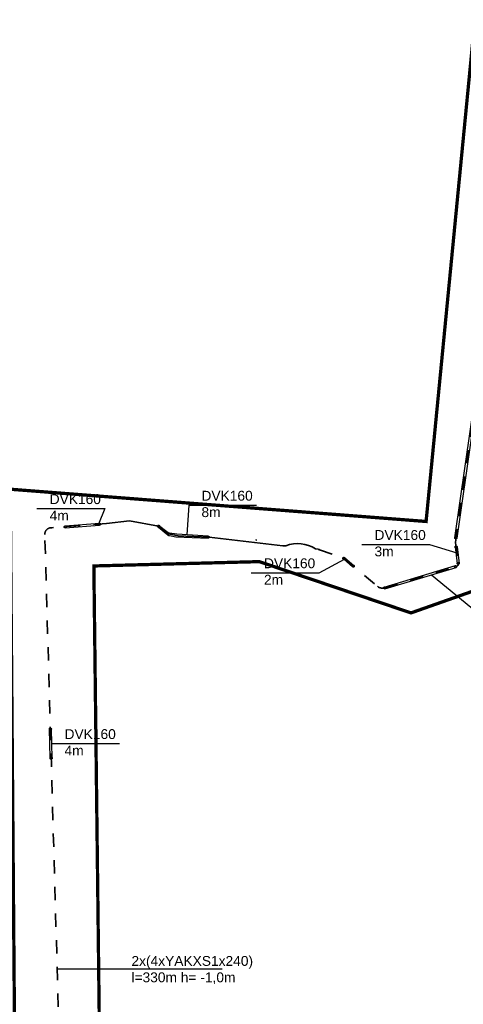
# Model space of a CAD drawing. Header units: millimetres. Extents: x 0 to 6566002, y 0 to 5716629.
# Tile 38 of 99: x 6564073 to 6564140, y 5715866 to 5716016. Entities that reach past the tile are written whole.
import ezdxf
from ezdxf import colors
from ezdxf.entities.mleader import LeaderData, LeaderLine
from ezdxf.math import Vec2, Vec3

# ---------------------------------------------------------------- set-up
doc = ezdxf.new("R2010")
doc.units = ezdxf.units.MM
for name, pattern in [('DASHED', [19.05, 12.7, -6.35]), ('DEMO2', [4.7625, 1.5875, -3.175]), ('JIS_02_1.0', [40.64, 20.32, -20.32])]:
    doc.linetypes.add(name, pattern=pattern)
doc.layers.add('!IS-W-OPIS RZĘDNYCH', color=160, linetype='Continuous', lineweight=13)
doc.layers.add('E-LINIA KABLOWA', color=10, linetype='Continuous', lineweight=35)
for name, color, linetype in [('E-OPIS', 10, 'Continuous'), ('E-PRZEPUST', 5, 'Continuous'), ('GRANICA', 10, 'DEMO2')]:
    doc.layers.add(name, color=color, linetype=linetype)
doc.styles.get("Standard").update_dxf_attribs({"font": 'arial.ttf'})

msp = doc.modelspace()

# ---------------------------------------------------------------- leaders
at = {"layer": '!IS-W-OPIS RZĘDNYCH'}
ml = msp.add_multileader_mtext('Standard', dxfattribs=at)
ml.set_content('{\\C5;STUDNIA WODOMIERZOWA}', color=256)
ml.set_leader_properties()
ml.build(insert=Vec2(0, 0))
ml.multileader.update_dxf_attribs({"has_text_frame": 1, "text_left_attachment_type": 2, "text_right_attachment_type": 2, "dogleg_length": 0.288, "arrow_head_size": 0.5})
ctx = ml.context
ctx.base_point, ctx.char_height, ctx.arrow_head_size, ctx.landing_gap_size, ctx.plane_origin = Vec3(6564820.407, 5715943.264), 0.8, 0.5, 0.104, Vec3(6564830.685, 5715951.059)
ctx.left_attachment, ctx.right_attachment, ctx.text_align_type, ctx.attachment_type = 2, 2, 1, 1
notes = []
notes.append((ctx, [(0, (0, 0, 0), (0, 0), (1, 0), 1, [])]))
ctx.mtext.insert, ctx.mtext.width, ctx.mtext.alignment, ctx.mtext.flow_direction = Vec3(6564825.378, 5715944.351), 7.02417, 2, 5
ctx.mtext.has_bg_fill, ctx.mtext.bg_color, ctx.mtext.bg_scale_factor, ctx.mtext.bg_transparency, ctx.mtext.use_window_bg_color = 1, -1073741824, 1, 0, 1
for ctx, leaders in notes:
    for number, flags, end, landing, length, lines in leaders:
        leader = LeaderData()
        leader.index, (leader.has_last_leader_line, leader.has_dogleg_vector, leader.attachment_direction) = number, flags
        leader.last_leader_point, leader.dogleg_vector, leader.dogleg_length = Vec3(end), Vec3(landing), length
        for number, points, colour, breaks in lines:
            line = LeaderLine()
            line.index, line.vertices, line.color, line.breaks = number, Vec3.list(points), colors.encode_raw_color(colour), breaks
            leader.lines.append(line)
        ctx.leaders.append(leader)

# ---------------------------------------------------------------- next in the draw order: linework, layer by layer
at = {"color": 1, "linetype": 'JIS_02_1.0', "lineweight": 35, "ltscale": 0.1}
for p, q in [((6564139.23, 5715936.559), (6564147.654, 5715996.017)), ((6564086.127, 5715939.442), (6564077.77, 5715938.818)), ((6564079.569, 5715837.362), (6564076.711, 5715937.791)), ((6564139.23, 5715936.559), (6564139.654, 5715933.387)), ((6564118.542, 5715935.469), (6564122.25, 5715934.16)), ((6564122.25, 5715934.16), (6564127.344, 5715929.889)), ((6564128.453, 5715929.657), (6564139.3, 5715932.84))]:
    msp.add_line(p, q, dxfattribs=at)
at = {"color": 1, "linetype": 'JIS_02_1.0', "lineweight": 35}
for centre, radius, start, end in [((6564077.71, 5715937.82), 1, 86.55801, 181.63037), ((6564128.115, 5715930.808), 1.2, 230.0179, 286.35811)]:
    msp.add_arc(centre, radius, start, end, dxfattribs=at)
at = {"layer": 'E-LINIA KABLOWA'}
for p, q in [((6564086.127, 5715939.442), (6564089.604, 5715939.86)), ((6564089.604, 5715939.86), (6564094.023, 5715939.046)), ((6564094.023, 5715939.046), (6564095.536, 5715937.872)), ((6564101.729, 5715937.368), (6564112.929, 5715936.059)), ((6564112.929, 5715936.059), (6564113.407, 5715936.053))]:
    msp.add_line(p, q, dxfattribs=at)
at = {"layer": 'E-LINIA KABLOWA', "linetype": 'DASHED'}
for p, q in [((6564095.536, 5715937.872), (6564097.019, 5715937.575)), ((6564097.019, 5715937.575), (6564101.729, 5715937.368)), ((6564118.321, 5715935.524), (6564117.914, 5715935.585))]:
    msp.add_line(p, q, dxfattribs=at)
for centre, radius, start, end in [((6564095.764, 5715938.097), 0.5, 230.31525, 260.04848), ((6564118.143, 5715934.337), 1.2, 70.56603, 81.42733)]:
    msp.add_arc(centre, radius, start, end, dxfattribs=at)
at = {"layer": 'E-LINIA KABLOWA', "linetype": 'DASHED', "lineweight": 35}
msp.add_arc((6564108.755, 5715935.752), 1.2, 81.42733, 86.55801, dxfattribs=at)
at = {"layer": 'E-LINIA KABLOWA'}
msp.add_arc((6564115.201, 5715931.401), 4.987, 57.0492, 111.09101, dxfattribs=at)
at = {"layer": 'E-LINIA KABLOWA', "linetype": 'ByBlock'}
msp.add_arc((6564139.159, 5715933.32), 0.5, 286.35811, 7.62431, dxfattribs=at)
at = {"layer": 'E-OPIS'}
for p, q in [((6564075.508, 5715941.727), (6564085.836, 5715941.727)), ((6564085.836, 5715941.727), (6564084.89, 5715939.35)), ((6564098.617, 5715942.246), (6564098.319, 5715937.757)), ((6564098.617, 5715942.246), (6564108.945, 5715942.246)), ((6564124.963, 5715936.262), (6564135.291, 5715936.262)), ((6564135.291, 5715936.262), (6564139.442, 5715934.973)), ((6564118.464, 5715931.954), (6564122.323, 5715934.024)), ((6564108.135, 5715931.954), (6564118.464, 5715931.954)), ((6564135.572, 5715931.638), (6564142.435, 5715926.024)), ((6564077.772, 5715905.927), (6564088.1, 5715905.927)), ((6564078.594, 5715871.618), (6564103.694, 5715871.618))]:
    msp.add_line(p, q, dxfattribs=at)
at = {"layer": 'E-PRZEPUST'}
for p, q in [((6564139.138, 5715937.256), (6564147.226, 5715993.742)), ((6564147.492, 5715993.783), (6564139.445, 5715937.234)), ((6564139.166, 5715935.885), (6564139.502, 5715933.366)), ((6564139.474, 5715935.885), (6564139.809, 5715933.387))]:
    msp.add_line(p, q, dxfattribs=at)
at = {"layer": 'E-PRZEPUST', "linetype": 'DASHED'}
for p, q in [((6564079.809, 5715939.092), (6564085.031, 5715939.515)), ((6564079.809, 5715938.784), (6564085.056, 5715939.207)), ((6564094.023, 5715939.201), (6564095.474, 5715938.102)), ((6564094.023, 5715938.892), (6564095.445, 5715937.712)), ((6564096.793, 5715937.858), (6564095.709, 5715938.005)), ((6564095.677, 5715937.605), (6564096.635, 5715937.437)), ((6564096.635, 5715937.437), (6564101.634, 5715937.243)), ((6564101.575, 5715937.54), (6564096.793, 5715937.858)), ((6564122.25, 5715934.006), (6564123.573, 5715932.85)), ((6564122.321, 5715934.297), (6564123.774, 5715933.084)), ((6564128.362, 5715929.777), (6564139.256, 5715933.045)), ((6564128.462, 5715929.505), (6564139.355, 5715932.773)), ((6564077.527, 5715903.694), (6564077.4, 5715908.152)), ((6564077.835, 5715903.698), (6564077.708, 5715908.156))]:
    msp.add_line(p, q, dxfattribs=at)
for centre in [(6564085.044, 5715939.361), (6564079.809, 5715938.938), (6564094.023, 5715939.046), (6564101.575, 5715937.386), (6564139.292, 5715937.256), (6564139.32, 5715935.885), (6564122.25, 5715934.16), (6564139.654, 5715933.387), (6564123.675, 5715932.966), (6564139.256, 5715932.891), (6564128.462, 5715929.659), (6564077.554, 5715908.152), (6564077.681, 5715903.698)]:
    msp.add_circle(centre, 0.154, dxfattribs=at)
msp.add_arc((6564095.776, 5715938.5), 0.5, 232.86146, 262.28923, dxfattribs=at)
at = {"layer": 'GRANICA', "color": 14, "linetype": 'DASHED', "ltscale": 3, "const_width": 0.5}
msp.add_lwpolyline([(6564142.159, 5716015.971), (6564157.608, 5716014.66), (6564147.331, 5715931.073), (6564132.461, 5715925.835), (6564109.365, 5715933.649), (6564084.178, 5715932.99), (6564086.38, 5715748.411), (6564059.026, 5715748.411), (6564057.289, 5715762.524), (6564072.88, 5715765.378), (6564071.44, 5715944.682), (6564134.76, 5715939.767), (6564139.933, 5715993.083), (6564142.159, 5716015.971)], dxfattribs=at)

# ---------------------------------------------------------------- next in the draw order: texts
at = {"layer": 'E-OPIS', "char_height": 1.5, "attachment_point": 1}
for s, width, insert in [('DVK160\\P8m', 4.37449, (6564100.561, 5715944.44)), ('DVK160\\P4m', 4.37449, (6564077.451, 5715943.921)), ('DVK160\\P3m', 4.37449, (6564126.907, 5715938.456)), ('DVK160\\P2m', 4.37449, (6564110.079, 5715934.148)), ('DVK160\\P4m', 4.37449, (6564079.716, 5715908.121)), ('2x(4xYAKXS1x240)\\Pl=330m h= -1,0m', 16.7959, (6564089.9, 5715873.562))]:
    msp.add_mtext_dynamic_manual_height_columns(s, width=width, gutter_width=12.5, heights=[0], dxfattribs=dict(at, insert=insert))

doc.saveas('drawing.dxf')
